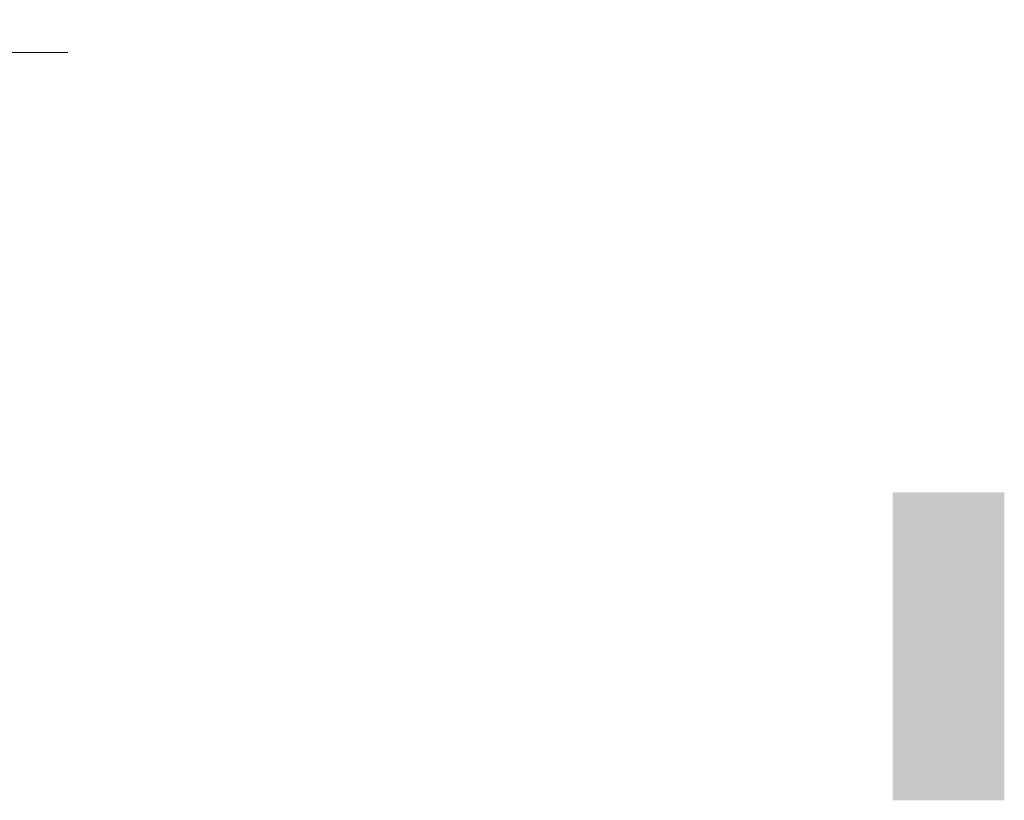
# Model space of a CAD drawing. Header units: millimetres. Extents: x -1893473 to 942156, y -568027 to 942944.
# Tile 74 of 256: x 13682 to 29559, y -279540 to -266955. Entities that reach past the tile are written whole.
import ezdxf

# ---------------------------------------------------------------- set-up
doc = ezdxf.new("R2010")
doc.units = ezdxf.units.MM
doc.header["$LTSCALE"] = 0.2
for name, color, linetype, lineweight in [('!! 1_projektowana elewacja', 3, 'Continuous', 25), ('!!! WYTYCZNE DO KOSZTORYSU', 1, 'Continuous', 140), ('P-Linia5', 4, 'Continuous', 60), ('P-Wymiar', 142, 'Continuous', 9)]:
    doc.layers.add(name, color=color, linetype=linetype, lineweight=lineweight)

# ---------------------------------------------------------------- blocks, each defined once
blk = doc.blocks.new('A$C67C82069')
at = {"layer": '!! 1_projektowana elewacja'}
blk.add_lwpolyline([(333.8, -45), (-443.7, -45), (-930.2, -45), (-1453.1, -33.1), (-1742.5, 0), (-1962, 0), (-2099.3, -20.4), (-2375.2, -17.7), (-2568.1, 53)], dxfattribs=at)
at = {"layer": '!!! WYTYCZNE DO KOSZTORYSU', "lineweight": 15}
for points in [[(0, 19.2), (0, -172)], [(429.8, 0), (-157.4, 0)]]:
    blk.add_lwpolyline(points, dxfattribs=at)

msp = doc.modelspace()

# ---------------------------------------------------------------- hatches: boundary and pattern name
at = {"layer": 'P-Wymiar', "true_color": 0xd9e73c, "transparency": 33554470}
h = msp.add_hatch(color=53, dxfattribs=at)
h.dxf.hatch_style = 1
h.paths.add_polyline_path([(27759.25119, -275775.48576), (29559.25119, -275775.48576), (29559.25119, -274575.48576), (27759.25119, -274575.48576)])
at = {"layer": 'P-Wymiar', "true_color": 0x0fffc3, "transparency": 33554470}
h = msp.add_hatch(color=120, dxfattribs=at)
h.dxf.hatch_style = 1
h.paths.add_polyline_path([(27759.25119, -276975.48576), (29559.25119, -276975.48576), (29559.25119, -275775.48576), (27759.25119, -275775.48576)])
at = {"layer": 'P-Wymiar', "true_color": 0x99e109, "transparency": 33554470}
h = msp.add_hatch(color=62, dxfattribs=at)
h.dxf.hatch_style = 1
h.paths.add_polyline_path([(27759.25119, -278175.48576), (29559.25119, -278175.48576), (29559.25119, -276975.48576), (27759.25119, -276975.48576)])
at = {"layer": 'P-Wymiar', "true_color": 0xe600e6, "transparency": 33554470}
h = msp.add_hatch(color=6, dxfattribs=at)
h.dxf.hatch_style = 1
h.paths.add_polyline_path([(27759.25119, -279540.48442), (29559.25119, -279540.48442), (29559.25119, -278175.48576), (27759.25119, -278175.48576)])

# ---------------------------------------------------------------- block references
at = {"layer": 'P-Linia5', "color": 6, "lineweight": 30, "xscale": 10, "yscale": 10, "zscale": 10}
msp.add_blockref('A$C67C82069', (10159.34661, -267484.83225), dxfattribs=at)

doc.saveas('drawing.dxf')
